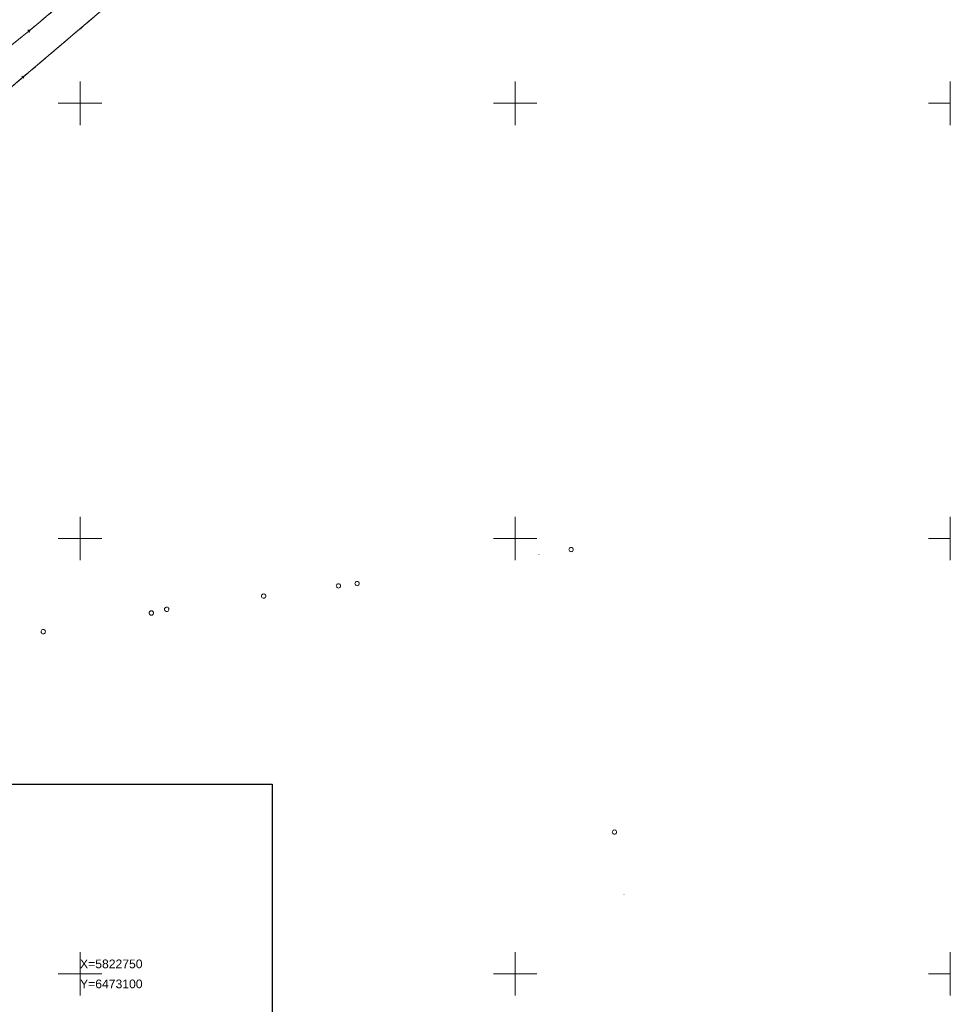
# Model space of a CAD drawing. Extents: x 6472695 to 6473494, y 5822279 to 5823456.
# Tile 44 of 51: x 6473093 to 6473200, y 5822746 to 5822860. Entities that reach past the tile are written whole.
import ezdxf
from ezdxf.enums import TextEntityAlignment as Align

# ---------------------------------------------------------------- set-up
doc = ezdxf.new("R2010")
doc.units = 0
for name, pattern in [('PRZER1-1', [1, 0.5, -0.5]), ('PRZER2-1', [1.5, 1, -0.5]), ('PRZER3-1', [2, 1.5, -0.5])]:
    doc.linetypes.add(name, pattern=pattern)
doc.layers.get('0').update_dxf_attribs({"linetype": 'CONTINUOUS'})
for name, color, linetype, lineweight in [('EGDE', 7, 'CONTINUOUS', 18), ('EGDE_O', 7, 'CONTINUOUS', 18), ('EGPG', 7, 'CONTINUOUS', 18), ('GSPPRB', 7, 'CONTINUOUS', 18), ('OTKC', 7, 'CONTINUOUS', 18), ('OTKJ', 7, 'CONTINUOUS', 18), ('Ramka sekcyjna', 7, 'CONTINUOUS', 18)]:
    doc.layers.add(name, color=color, linetype=linetype, lineweight=lineweight)
doc.layers.add('EGUG', color=7, linetype='CONTINUOUS', lineweight=18, true_color=0x008000)
doc.styles.add('Arial', font='Arial')

# ---------------------------------------------------------------- blocks, each defined once
blk = doc.blocks.new('D_GEPPGD1_2')
blk.add_hatch(color=0).paths.add_polyline_path([(0, -0.045), (0.013906, -0.042798), (0.02645, -0.036406), (0.036406, -0.02645), (0.042798, -0.013906), (0.045, 0), (0.042798, 0.013906), (0.036406, 0.02645), (0.02645, 0.036406), (0.013906, 0.042798), (0, 0.045), (-0.013906, 0.042798), (-0.02645, 0.036406), (-0.036406, 0.02645), (-0.042798, 0.013906), (-0.045, 0), (-0.042798, -0.013906), (-0.036406, -0.02645), (-0.02645, -0.036406), (-0.013906, -0.042798)])
blk = doc.blocks.new('D_GEPPGD1_1')
at = {"color": 0}
blk.add_lwpolyline([(0, 0.25), (0.077254, 0.237764), (0.146946, 0.202254), (0.202254, 0.146946), (0.237764, 0.077254), (0.25, 0), (0.237764, -0.077254), (0.202254, -0.146946), (0.146946, -0.202254), (0.077254, -0.237764), (0, -0.25), (-0.077254, -0.237764), (-0.146946, -0.202254), (-0.202254, -0.146946), (-0.237764, -0.077254), (-0.25, 0), (-0.237764, 0.077254), (-0.202254, 0.146946), (-0.146946, 0.202254), (-0.077254, 0.237764)], close=True, dxfattribs=at)
blk = doc.blocks.new('D_GSPPRB0')
at = {"color": 0, "lineweight": 18}
for points in [[(-0.12726, -0.12726), (0.12726, 0.12726)], [(-0.12726, 0.12726), (0.12726, -0.12726)]]:
    blk.add_lwpolyline(points, dxfattribs=at)

msp = doc.modelspace()

# ---------------------------------------------------------------- linework, layer by layer
at = {"color": 255}
msp.add_lwpolyline([(6472822.06, 5822771.79), (6473122.06, 5822771.79), (6473122.06, 5822561.79), (6472822.06, 5822561.79)], close=True, dxfattribs=at)
at = {"layer": 'EGDE', "linetype": 'Continuous', "lineweight": 18}
msp.add_lwpolyline([(6473106.16, 5822863.78), (6473099.72, 5822858.3), (6473097.88, 5822856.74), (6473080.97, 5822842.46)], dxfattribs=at)
at = {"layer": 'EGUG', "linetype": 'PRZER1-1', "lineweight": 18}
msp.add_lwpolyline([(6473106.16, 5822863.78), (6473099.72, 5822858.3), (6473097.88, 5822856.74), (6473080.97, 5822842.46)], dxfattribs=at)
at = {"layer": 'OTKC', "linetype": 'PRZER2-1', "lineweight": 18, "elevation": 10.18}
for points in [[(6473106.16, 5822863.78), (6473100.11, 5822858.64), (6473099.72, 5822858.3), (6473097.88, 5822856.74), (6473096.02, 5822855.17), (6473093.94, 5822853.41), (6473093.43, 5822852.99), (6473092.66, 5822852.33)], [(6473087.52, 5822852.94), (6473094.11, 5822858.29), (6473099.31, 5822862.6)]]:
    msp.add_lwpolyline(points, dxfattribs=at)
at = {"layer": 'OTKJ', "linetype": 'PRZER3-1', "lineweight": 18, "elevation": 10.18}
msp.add_lwpolyline([(6473045.27, 5822681.6, -0.062837), (6473042.32, 5822687.81), (6473042.13, 5822688.41), (6473041.32, 5822691.03), (6473033.21, 5822719.76, -0.039091), (6473031.23, 5822726.95, -0.063363), (6473030.46, 5822739.1), (6473030.52, 5822747.23), (6473030.59, 5822761.84, -0.015676), (6473030.67, 5822769.9, -0.021379), (6473031.3, 5822778.35, -0.028868), (6473033.34, 5822789.82, -0.04945), (6473035.8, 5822798.45, -0.029604), (6473039.9, 5822806.78), (6473046.4, 5822816.64, -0.096485), (6473058.46, 5822829.18), (6473065.21, 5822834.79), (6473078.97, 5822845.9), (6473087.52, 5822852.94), (6473094.11, 5822858.29), (6473099.31, 5822862.6)], format="xyb", dxfattribs=at)
at = {"layer": 'Ramka sekcyjna', "color": 7, "linetype": 'Continuous', "lineweight": 18, "elevation": 100, "flags": 128}
for points in [[(6473100, 5822847.5), (6473100, 5822852.5)], [(6473150, 5822847.5), (6473150, 5822852.5)], [(6473200, 5822847.5), (6473200, 5822852.5)], [(6473102.5, 5822850), (6473097.5, 5822850)], [(6473152.5, 5822850), (6473147.5, 5822850)], [(6473200, 5822850), (6473197.5, 5822850)], [(6473200, 5822797.5), (6473200, 5822802.5)], [(6473200, 5822800), (6473197.5, 5822800)], [(6473200, 5822750), (6473200, 5822752.5)], [(6473200, 5822750), (6473197.5, 5822750)], [(6473200, 5822750), (6473197.5, 5822750)], [(6473200, 5822750), (6473200, 5822747.5)]]:
    msp.add_lwpolyline(points, dxfattribs=at)
at = {"layer": 'Ramka sekcyjna', "linetype": 'Continuous', "lineweight": 18, "elevation": 100, "flags": 128}
for points in [[(6473100, 5822797.5), (6473100, 5822802.5)], [(6473150, 5822797.5), (6473150, 5822802.5)], [(6473102.5, 5822800), (6473097.5, 5822800)], [(6473152.5, 5822800), (6473147.5, 5822800)], [(6473100, 5822750), (6473100, 5822752.5)], [(6473150, 5822750), (6473150, 5822752.5)], [(6473102.5, 5822750), (6473097.5, 5822750)], [(6473102.5, 5822750), (6473097.5, 5822750)], [(6473100, 5822750), (6473100, 5822747.5)], [(6473152.5, 5822750), (6473147.5, 5822750)], [(6473152.5, 5822750), (6473147.5, 5822750)], [(6473150, 5822750), (6473150, 5822747.5)]]:
    msp.add_lwpolyline(points, dxfattribs=at)

# ---------------------------------------------------------------- block references
at = {"layer": 'EGPG', "color": 7, "linetype": 'Continuous', "lineweight": 18}
for p in [(6473099.72, 5822858.3), (6473097.88, 5822856.74)]:
    msp.add_blockref('D_GEPPGD1_2', p, dxfattribs=at)
at = {"layer": 'EGPG', "linetype": 'Continuous', "lineweight": 18}
for name, p in [('D_GEPPGD1_1', (6473156.43, 5822798.73)), ('D_GEPPGD1_2', (6473152.72, 5822798.14)), ('D_GEPPGD1_1', (6473129.69, 5822794.56)), ('D_GEPPGD1_1', (6473131.84, 5822794.83)), ('D_GEPPGD1_1', (6473121.1, 5822793.39)), ('D_GEPPGD1_1', (6473108.19, 5822791.45)), ('D_GEPPGD1_1', (6473109.96, 5822791.87)), ('D_GEPPGD1_1', (6473095.77, 5822789.3)), ('D_GEPPGD1_1', (6473161.41, 5822766.28)), ('D_GEPPGD1_2', (6473162.5, 5822759.14))]:
    msp.add_blockref(name, p, dxfattribs=at)
at = {"layer": 'GSPPRB', "color": 7, "linetype": 'Continuous', "lineweight": 18}
for p in [(6473094.11, 5822858.29, 10.28), (6473093.43, 5822852.99, 10.28)]:
    msp.add_blockref('D_GSPPRB0', p, dxfattribs=at)

# ---------------------------------------------------------------- texts
at = {"layer": 'EGDE_O', "linetype": 'Continuous', "lineweight": 0, "style": 'Arial'}
for s, p in [('X=5822750', (6473103.59, 5822750.64, 110.8)), ('Y=6473100', (6473103.59, 5822748.34, 110.8))]:
    msp.add_text(s, height=1, dxfattribs=at).set_placement(p, align=Align.CENTER)

doc.saveas('drawing.dxf')
